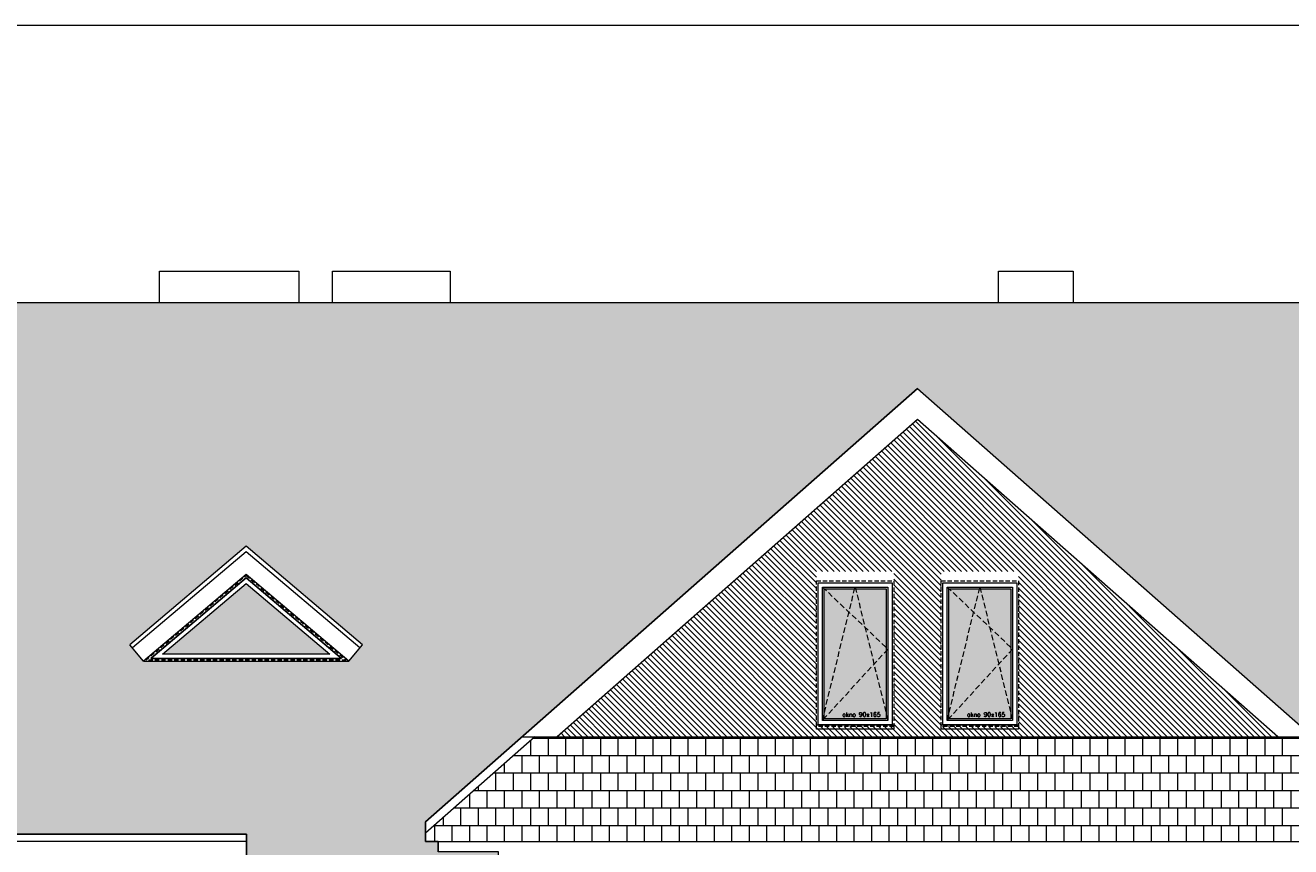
# Model space of a CAD drawing. Header units: millimetres. Extents: x -82287 to 177822, y -399756 to 0.
# Tile 66 of 228: x 77757 to 79227, y -240654 to -239700. Entities that reach past the tile are written whole.
import ezdxf
from ezdxf.enums import TextEntityAlignment as Align

# ---------------------------------------------------------------- set-up
doc = ezdxf.new("R2010")
doc.units = ezdxf.units.MM
doc.header["$MEASUREMENT"] = 0
doc.linetypes.add('SUŁOSZOWA - PB 21 03$0$CACHE', pattern=[9.525, 6.35, -3.175])
doc.linetypes.add('SUŁOSZOWA - PB 21 03$0$CARKOVANA', pattern=[7.5, 5, -2.5])
doc.layers.add('FL_XREF', color=252, linetype='Continuous')
for name, color, linetype, lineweight in [('SUŁOSZOWA - PB 21 03$0$! opisy okien elewacja', 251, 'Continuous', 0), ('SUŁOSZOWA - PB 21 03$0$!! 0_ Istn-okna', 251, 'Continuous', 0), ('SUŁOSZOWA - PB 21 03$0$!! 0_ WIDOK ELEWACJA', 251, 'Continuous', 0), ('SUŁOSZOWA - PB 21 03$0$!! 0_Istn-drzwi', 251, 'Continuous', 0), ('SUŁOSZOWA - PB 21 03$0$!! 0_Opis_pom', 251, 'Continuous', 0), ('SUŁOSZOWA - PB 21 03$0$!! 1_ELEWACJA KOLOR', 251, 'Continuous', 0), ('SUŁOSZOWA - PB 21 03$0$!! 1_Hatch dach', 251, 'Continuous', 0), ('SUŁOSZOWA - PB 21 03$0$!! 1_OPIS POM NOWE', 251, 'Continuous', 0), ('SUŁOSZOWA - PB 21 03$0$!! 2_NOWE OKNA WIDOk - remont', 251, 'Continuous', 0)]:
    doc.layers.add(name, color=color, linetype=linetype, lineweight=lineweight)
doc.styles.add('SUŁOSZOWA - PB 21 03$0$ARIAL', font='tahoma.ttf')
doc.styles.add('SUŁOSZOWA - PB 21 03$0$TXT', font='simplex.shx')
pattern_1 = [(180, (0, 0), (-2e-15, -20.32), []), (270, (0, 0), (10.16, -20.32), [20.32, -20.32])]

# ---------------------------------------------------------------- blocks, each defined once
blk = doc.blocks.new('SUŁOSZOWA - PB 21 03$0$okno 90x180')
at = {"layer": 'SUŁOSZOWA - PB 21 03$0$!! 1_Hatch dach', "true_color": 0x575757}
h = blk.add_hatch(dxfattribs=at)
h.set_pattern_fill('DOTS', color=251)
h.set_pattern_definition([(0, (-9632.3096, -11392.1331), (0.79375, 1.5875), [0, -1.5875])])
h.paths.add_polyline_path([(9, -20), (81, -20), (81, -171), (9, -171)])
at = {"layer": 'SUŁOSZOWA - PB 21 03$0$!! 0_ Istn-okna', "linetype": 'SUŁOSZOWA - PB 21 03$0$CARKOVANA', "lineweight": 5}
blk.add_lwpolyline([(0, -11), (90, -11), (90, -180), (0, -180)], close=True, dxfattribs=at)
at = {"layer": 'SUŁOSZOWA - PB 21 03$0$!! 0_ Istn-okna'}
for points in [[(2, -13), (88, -13), (88, -178), (2, -178)], [(7, -18), (83, -18), (83, -173), (7, -173)], [(9, -20), (81, -20), (81, -171), (9, -171)], [(0, -178), (90, -178), (90, -183), (0, -183)]]:
    blk.add_lwpolyline(points, close=True, dxfattribs=at)
at = {"layer": 'SUŁOSZOWA - PB 21 03$0$!! 1_Hatch dach', "color": 251, "linetype": 'SUŁOSZOWA - PB 21 03$0$CACHE', "true_color": 0x575757}
for points in [[(7, -173), (45, -18), (83, -173)], [(7, -18), (83, -90), (7, -173)]]:
    blk.add_lwpolyline(points, dxfattribs=at)
at = {"insert": (30.1, -163.6), "char_height": 5, "attachment_point": 1, "style": 'SUŁOSZOWA - PB 21 03$0$TXT'}
blk.add_mtext_dynamic_manual_height_columns('okno 90x165', width=52.63, gutter_width=75, heights=[0], dxfattribs=at)
blk = doc.blocks.new('SUŁOSZOWA - PB 21 03$0$OKNO TRÓJKĄTNE')
at = {"layer": 'SUŁOSZOWA - PB 21 03$0$!! 1_Hatch dach', "true_color": 0x575757}
h = blk.add_hatch(dxfattribs=at)
h.set_pattern_fill('DOTS', color=251, angle=360)
h.set_pattern_definition([(0, (0, -1172.6692), (0.79375, 1.5875), [0, -1.5875])])
h.paths.add_polyline_path([(80252.6, -237418.3), (80349.9, -237336), (80447.2, -237418.3)])
at = {"layer": 'SUŁOSZOWA - PB 21 03$0$!! 0_ Istn-okna', "linetype": 'SUŁOSZOWA - PB 21 03$0$CARKOVANA', "lineweight": 5}
blk.add_lwpolyline([(80233.5, -237425.3), (80349.9, -237326.9), (80466.3, -237425.3)], close=True, dxfattribs=at)
at = {"layer": 'SUŁOSZOWA - PB 21 03$0$!! 0_ Istn-okna'}
for points in [[(80238.9, -237423.3), (80349.9, -237329.5), (80460.9, -237423.3)], [(80252.6, -237418.3), (80349.9, -237336), (80447.2, -237418.3)]]:
    blk.add_lwpolyline(points, close=True, dxfattribs=at)
blk = doc.blocks.new('SUŁOSZOWA - PB 21 03')
at = {"layer": 'SUŁOSZOWA - PB 21 03$0$!! 1_ELEWACJA KOLOR'}
h = blk.add_hatch(dxfattribs=at)
h.set_pattern_fill('ANSI31', color=129, scale=1.5, angle=-90)
h.set_pattern_definition([(315, (0, 0), (3.367596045, 3.367596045), [])])
h.paths.add_polyline_path([(78312.44192, -240579.35053), (79150.0779, -240579.35053), (78731.25991, -240210.7907)])
h.paths.add_polyline_path([(78848.75991, -240567.35053), (78758.75991, -240567.35053), (78758.75991, -240387.35053), (78848.75991, -240387.35053)], flags=16)
h.paths.add_polyline_path([(78846.75991, -240565.35053), (78760.75991, -240565.35053), (78760.75991, -240389.35053), (78846.75991, -240389.35053)], flags=0)
h.paths.add_polyline_path([(78841.75991, -240560.35053), (78765.75991, -240560.35053), (78765.75991, -240394.35053), (78841.75991, -240394.35053)], flags=0)
h.paths.add_polyline_path([(78839.75991, -240551.61369), (78841.30208, -240558.35053), (78767.59124, -240558.35053), (78765.75991, -240560.35053), (78767.75991, -240551.61369), (78767.75991, -240396.53474), (78767.59124, -240396.35053), (78803.30208, -240396.35053), (78803.75991, -240394.35053), (78804.21774, -240396.35053), (78839.75991, -240396.35053), (78839.75991, -240475.16632), (78841.75991, -240477.35053), (78839.75991, -240479.53474)], flags=0)
h.paths.add_polyline_path([(78703.75991, -240567.35053), (78613.75991, -240567.35053), (78613.75991, -240387.35053), (78703.75991, -240387.35053)], flags=16)
h.paths.add_polyline_path([(78701.75991, -240565.35053), (78615.75991, -240565.35053), (78615.75991, -240389.35053), (78701.75991, -240389.35053)], flags=0)
h.paths.add_polyline_path([(78696.75991, -240560.35053), (78620.75991, -240560.35053), (78620.75991, -240394.35053), (78696.75991, -240394.35053)], flags=0)
h.paths.add_polyline_path([(78694.75991, -240551.61369), (78696.30208, -240558.35053), (78622.59124, -240558.35053), (78620.75991, -240560.35053), (78622.75991, -240551.61369), (78622.75991, -240396.53474), (78622.59124, -240396.35053), (78658.30208, -240396.35053), (78658.75991, -240394.35053), (78659.21774, -240396.35053), (78694.75991, -240396.35053), (78694.75991, -240475.16632), (78696.75991, -240477.35053), (78694.75991, -240479.53474)], flags=0)
h.paths.add_polyline_path([(78787.58766, -240557.1909), (78837.70671, -240557.1909), (78837.70671, -240549.6909), (78787.58766, -240549.6909)], flags=8)
h.paths.add_polyline_path([(78642.58766, -240557.1909), (78692.70671, -240557.1909), (78692.70671, -240549.6909), (78642.58766, -240549.6909)], flags=8)
at = {"layer": 'SUŁOSZOWA - PB 21 03$0$!! 1_Hatch dach', "true_color": 0x990000}
h = blk.add_hatch(dxfattribs=at)
h.set_pattern_fill('AR-B88', color=14, scale=0.1, angle=180)
h.set_pattern_definition(pattern_1)
h.paths.add_polyline_path([(79303.25991, -240678.10128), (79303.25991, -240692.3069), (82067.25991, -240692.3069), (82067.25991, -240075.35053), (75781.25991, -240075.35053), (75781.25991, -240692.3069), (77951.25991, -240692.3069), (77951.25991, -240956.71813), (78244.25991, -240956.71813), (78244.25991, -240712.9393), (78174.25991, -240712.9393), (78174.25991, -240700.9507), (78159.25991, -240700.9507), (78159.25991, -240678.10128), (78731.25991, -240174.74128)])
h.paths.add_polyline_path([(79511.5687, -240357.88689), (79646.87991, -240472.3322), (79630.73536, -240491.42025), (79392.40203, -240491.42025), (79376.25749, -240472.3322)], flags=16)
h.paths.add_polyline_path([(79511.5687, -240390.62989), (79630.73536, -240491.42025), (79392.40203, -240491.42025)], flags=0)
h.paths.add_polyline_path([(79511.5687, -240394.55905), (79622.54287, -240488.42025), (79400.59453, -240488.42025)], flags=0)
h.paths.add_polyline_path([(79795.42415, -240472.3322), (79930.73536, -240357.88689), (80066.04658, -240472.3322), (80049.90203, -240491.42025), (79811.5687, -240491.42025)], flags=16)
h.paths.add_polyline_path([(79811.5687, -240491.42025), (79930.73536, -240390.62989), (80049.90203, -240491.42025)], flags=0)
h.paths.add_polyline_path([(79819.7612, -240488.42025), (79930.73536, -240394.55905), (80041.70953, -240488.42025)], flags=0)
h.paths.add_polyline_path([(80214.59082, -240472.3322), (80349.90203, -240357.88689), (80485.21324, -240472.3322), (80469.0687, -240491.42025), (80230.73536, -240491.42025)], flags=16)
h.paths.add_polyline_path([(80230.73536, -240491.42025), (80349.90203, -240390.62989), (80469.0687, -240491.42025)], flags=0)
h.paths.add_polyline_path([(80238.92786, -240488.42025), (80349.90203, -240394.55905), (80460.8762, -240488.42025)], flags=0)
h.paths.add_polyline_path([(78086.26233, -240472.3322), (78070.11779, -240491.42025), (77831.78445, -240491.42025), (77815.63991, -240472.3322), (77950.95112, -240357.88689)], flags=16)
h.paths.add_polyline_path([(78070.11779, -240491.42025), (77831.78445, -240491.42025), (77950.95112, -240390.62989)], flags=0)
h.paths.add_polyline_path([(78061.92529, -240488.42025), (77839.97695, -240488.42025), (77950.95112, -240394.55905)], flags=0)
h.paths.add_polyline_path([(80790.64743, -240472.3322), (80925.95864, -240357.88689), (81061.26985, -240472.3322), (81045.1253, -240491.42025), (81035.1253, -240491.42025), (81035.1253, -240630.79109), (80816.79197, -240630.79109), (80816.79197, -240491.42025), (80806.79197, -240491.42025)], flags=16)
h.paths.add_polyline_path([(80840.95864, -240501.79109), (81010.95864, -240501.79109), (81010.95864, -240620.79109), (80840.95864, -240620.79109)], flags=0)
h.paths.add_polyline_path([(80847.95864, -240508.79109), (80923.45864, -240508.79109), (80923.45864, -240613.79109), (80847.95864, -240613.79109)], flags=0)
h.paths.add_polyline_path([(80849.95864, -240510.25065), (80850.69918, -240510.79109), (80884.98959, -240510.79109), (80885.70864, -240508.79109), (80886.42769, -240510.79109), (80921.26817, -240510.79109), (80921.26817, -240607.69839), (80922.73959, -240611.79109), (80850.80561, -240611.79109), (80847.95864, -240613.79109), (80849.95864, -240608.22818)], flags=0)
h.paths.add_polyline_path([(77667.09567, -240472.3322), (77650.95112, -240491.42025), (77412.61779, -240491.42025), (77396.47324, -240472.3322), (77531.78445, -240357.88689)], flags=16)
h.paths.add_polyline_path([(80928.45864, -240508.79109), (81003.95864, -240508.79109), (81003.95864, -240613.79109), (80928.45864, -240613.79109)], flags=0)
h.paths.add_polyline_path([(80930.64911, -240510.79109), (80965.48959, -240510.79109), (80966.20864, -240508.79109), (80966.92769, -240510.79109), (81001.21809, -240510.79109), (81001.95864, -240510.25065), (81001.95864, -240608.22818), (81003.95864, -240613.79109), (81001.11167, -240611.79109), (80929.17769, -240611.79109), (80930.64911, -240607.69839)], flags=0)
h.paths.add_polyline_path([(77650.95112, -240491.42025), (77412.61779, -240491.42025), (77531.78445, -240390.62989)], flags=0)
h.paths.add_polyline_path([(77642.75862, -240488.42025), (77420.81029, -240488.42025), (77531.78445, -240394.55905)], flags=0)
h.paths.add_polyline_path([(81090.64743, -240472.3322), (81225.95864, -240357.88689), (81361.26985, -240472.3322), (81345.1253, -240491.42025), (81335.1253, -240491.42025), (81335.1253, -240630.79109), (81116.79197, -240630.79109), (81116.79197, -240491.42025), (81106.79197, -240491.42025)], flags=16)
h.paths.add_polyline_path([(81140.95864, -240501.79109), (81310.95864, -240501.79109), (81310.95864, -240620.79109), (81140.95864, -240620.79109)], flags=0)
h.paths.add_polyline_path([(81147.95864, -240508.79109), (81223.45864, -240508.79109), (81223.45864, -240613.79109), (81147.95864, -240613.79109)], flags=0)
h.paths.add_polyline_path([(81149.95864, -240510.25065), (81150.69918, -240510.79109), (81184.98959, -240510.79109), (81185.70864, -240508.79109), (81186.42769, -240510.79109), (81221.26817, -240510.79109), (81221.26817, -240607.69839), (81222.73959, -240611.79109), (81150.80561, -240611.79109), (81147.95864, -240613.79109), (81149.95864, -240608.22818)], flags=0)
h.paths.add_polyline_path([(81228.45864, -240508.79109), (81303.95864, -240508.79109), (81303.95864, -240613.79109), (81228.45864, -240613.79109)], flags=0)
h.paths.add_polyline_path([(81230.64911, -240510.79109), (81265.48959, -240510.79109), (81266.20864, -240508.79109), (81266.92769, -240510.79109), (81301.21809, -240510.79109), (81301.95864, -240510.25065), (81301.95864, -240608.22818), (81303.95864, -240613.79109), (81301.11167, -240611.79109), (81229.17769, -240611.79109), (81230.64911, -240607.69839)], flags=0)
h.paths.add_polyline_path([(77247.929, -240472.3322), (77231.78445, -240491.42025), (76993.45112, -240491.42025), (76977.30658, -240472.3322), (77112.61779, -240357.88689)], flags=16)
h.paths.add_polyline_path([(77231.78445, -240491.42025), (76993.45112, -240491.42025), (77112.61779, -240390.62989)], flags=0)
h.paths.add_polyline_path([(77223.59196, -240488.42025), (77001.64362, -240488.42025), (77112.61779, -240394.55905)], flags=0)
h.paths.add_polyline_path([(81390.64743, -240472.3322), (81525.95864, -240357.88689), (81661.26985, -240472.3322), (81645.1253, -240491.42025), (81635.1253, -240491.42025), (81635.1253, -240630.79109), (81416.79197, -240630.79109), (81416.79197, -240491.42025), (81406.79197, -240491.42025)], flags=16)
h.paths.add_polyline_path([(81440.95864, -240501.79109), (81610.95864, -240501.79109), (81610.95864, -240620.79109), (81440.95864, -240620.79109)], flags=0)
h.paths.add_polyline_path([(81447.95864, -240508.79109), (81523.45864, -240508.79109), (81523.45864, -240613.79109), (81447.95864, -240613.79109)], flags=0)
h.paths.add_polyline_path([(81449.95864, -240510.25065), (81450.69918, -240510.79109), (81484.98959, -240510.79109), (81485.70864, -240508.79109), (81486.42769, -240510.79109), (81521.26817, -240510.79109), (81521.26817, -240607.69839), (81522.73959, -240611.79109), (81450.80561, -240611.79109), (81447.95864, -240613.79109), (81449.95864, -240608.22818)], flags=0)
h.paths.add_polyline_path([(81528.45864, -240508.79109), (81603.95864, -240508.79109), (81603.95864, -240613.79109), (81528.45864, -240613.79109)], flags=0)
h.paths.add_polyline_path([(81530.64911, -240510.79109), (81565.48959, -240510.79109), (81566.20864, -240508.79109), (81566.92769, -240510.79109), (81601.21809, -240510.79109), (81601.95864, -240510.25065), (81601.95864, -240608.22818), (81603.95864, -240613.79109), (81601.11167, -240611.79109), (81529.17769, -240611.79109), (81530.64911, -240607.69839)], flags=0)
h.paths.add_polyline_path([(81699.9487, -240472.3322), (81835.25991, -240357.88689), (81970.57112, -240472.3322), (81954.42658, -240491.42025), (81944.42658, -240491.42025), (81944.42658, -240630.79109), (81726.09324, -240630.79109), (81726.09324, -240491.42025), (81716.09324, -240491.42025)], flags=16)
h.paths.add_polyline_path([(81750.25991, -240501.79109), (81920.25991, -240501.79109), (81920.25991, -240620.79109), (81750.25991, -240620.79109)], flags=0)
h.paths.add_polyline_path([(81757.25991, -240508.79109), (81832.75991, -240508.79109), (81832.75991, -240613.79109), (81757.25991, -240613.79109)], flags=0)
h.paths.add_polyline_path([(81759.25991, -240510.25065), (81760.00045, -240510.79109), (81794.29086, -240510.79109), (81795.00991, -240508.79109), (81795.72896, -240510.79109), (81830.56944, -240510.79109), (81830.56944, -240607.69839), (81832.04086, -240611.79109), (81760.10688, -240611.79109), (81757.25991, -240613.79109), (81759.25991, -240608.22818)], flags=0)
h.paths.add_polyline_path([(81837.75991, -240508.79109), (81913.25991, -240508.79109), (81913.25991, -240613.79109), (81837.75991, -240613.79109)], flags=0)
h.paths.add_polyline_path([(81839.95038, -240510.79109), (81874.79086, -240510.79109), (81875.50991, -240508.79109), (81876.22896, -240510.79109), (81910.51937, -240510.79109), (81911.25991, -240510.25065), (81911.25991, -240608.22818), (81913.25991, -240613.79109), (81910.41294, -240611.79109), (81838.47896, -240611.79109), (81839.95038, -240607.69839)], flags=0)
h.paths.add_polyline_path([(81829.08766, -240610.63146), (81881.11147, -240610.63146), (81881.11147, -240603.13146), (81829.08766, -240603.13146)], flags=8)
h.paths.add_polyline_path([(81519.78639, -240610.63146), (81571.8102, -240610.63146), (81571.8102, -240603.13146), (81519.78639, -240603.13146)], flags=8)
h.paths.add_polyline_path([(81219.78639, -240610.63146), (81271.8102, -240610.63146), (81271.8102, -240603.13146), (81219.78639, -240603.13146)], flags=8)
h.paths.add_polyline_path([(80919.78639, -240610.63146), (80971.8102, -240610.63146), (80971.8102, -240603.13146), (80919.78639, -240603.13146)], flags=8)
h = blk.add_hatch(dxfattribs=at)
h.set_pattern_fill('AR-B88', color=14, scale=0.1, angle=180)
h.set_pattern_definition(pattern_1)
h.paths.add_polyline_path([(78159.25991, -240691.42194), (78159.25991, -240700.9507), (78174.25991, -240700.9507), (79303.25991, -240700.9507), (79303.25991, -240678.10128), (79191.04315, -240579.35053), (78286.61378, -240579.35053)])
at = {"layer": 'SUŁOSZOWA - PB 21 03$0$! opisy okien elewacja'}
for points in [[(82687.95751, -241830.32956), (75348.20682, -241830.32956), (75348.20682, -239752.90582), (82687.95751, -239752.90582)], [(82067.25991, -240075.35053), (75781.25991, -240075.35053), (75781.25991, -240692.3069), (77951.25991, -240692.3069), (77951.25991, -240956.71813), (78244.25991, -240956.71813), (78244.25991, -240712.9393), (78174.25991, -240712.9393), (78174.25991, -240700.9507), (78159.25991, -240700.9507), (78159.25991, -240678.10128), (78731.25991, -240174.74128), (79303.25991, -240678.10128), (79303.25991, -240692.3069), (82067.25991, -240692.3069)]]:
    blk.add_lwpolyline(points, close=True, dxfattribs=at)
blk.add_lwpolyline([(77831.78445, -240491.42025), (78070.11779, -240491.42025)], dxfattribs=at)
at = {"layer": 'SUŁOSZOWA - PB 21 03$0$!! 0_ WIDOK ELEWACJA'}
for p, q in [((77950.95112, -240357.88689), (77815.63991, -240472.3322)), ((78086.26233, -240472.3322), (77950.95112, -240357.88689)), ((77950.95112, -240364.43549), (77818.86882, -240476.14981)), ((78083.03342, -240476.14981), (77950.95112, -240364.43549)), ((77950.95112, -240390.62989), (77831.78445, -240491.42025)), ((78070.11779, -240491.42025), (77950.95112, -240390.62989))]:
    blk.add_line(p, q, dxfattribs=at)
for points in [[(77850.25991, -240038.35053), (78012.25991, -240038.35053), (78012.25991, -240075.35053), (77850.25991, -240075.35053)], [(78051.25991, -240038.35053), (78188.25991, -240038.35053), (78188.25991, -240075.35053), (78051.25991, -240075.35053)], [(78825.25991, -240038.35053), (78912.25991, -240038.35053), (78912.25991, -240075.35053), (78825.25991, -240075.35053)], [(77950.95112, -240390.62989), (77831.78445, -240491.42025), (78070.11779, -240491.42025)], [(77950.95112, -240394.55905), (77839.97695, -240488.42025), (78061.92529, -240488.42025)]]:
    blk.add_lwpolyline(points, close=True, dxfattribs=at)
for points in [[(82077.25991, -240075.35053), (75771.25991, -240075.35053)], [(78731.25991, -240174.74128), (78159.25991, -240678.10128)], [(78731.25991, -240174.74128), (79303.25991, -240678.10128)], [(79150.0779, -240579.35053), (78731.25991, -240210.7907), (78312.44192, -240579.35053)], [(78286.61378, -240579.35053), (78159.25991, -240691.42194)], [(78271.47667, -240579.35053), (79191.04315, -240579.35053)], [(78159.25991, -240678.10128), (78159.25991, -240700.9507), (78174.25991, -240700.9507)], [(77951.25991, -240692.3069), (75771.25991, -240692.3069)], [(77951.25991, -240700.9507), (75771.25991, -240700.9507)], [(77951.25991, -240977.35053), (77951.25991, -240692.3069)], [(78174.25991, -240700.9507), (78174.25991, -240712.9393)], [(78174.25991, -240700.9507), (79303.25991, -240700.9507)]]:
    blk.add_lwpolyline(points, dxfattribs=at)
at = {"layer": 'SUŁOSZOWA - PB 21 03$0$!! 0_Istn-drzwi'}
for points in [[(77831.78445, -240491.42025), (77815.63991, -240472.3322)], [(78070.11779, -240491.42025), (78086.26233, -240472.3322)]]:
    blk.add_lwpolyline(points, dxfattribs=at)
at = {"layer": 'SUŁOSZOWA - PB 21 03$0$!! 0_ Istn-okna'}
blk.add_blockref('SUŁOSZOWA - PB 21 03$0$OKNO TRÓJKĄTNE', (-2398.95091, -3065.08478), dxfattribs=at)
at = {"layer": 'SUŁOSZOWA - PB 21 03$0$!! 2_NOWE OKNA WIDOk - remont'}
for p in [(78613.75991, -240387.35053), (78758.75991, -240387.35053)]:
    blk.add_blockref('SUŁOSZOWA - PB 21 03$0$okno 90x180', p, dxfattribs=at)
at = {"layer": 'SUŁOSZOWA - PB 21 03$0$!! 0_Opis_pom', "ltscale": 0.7, "style": 'SUŁOSZOWA - PB 21 03$0$ARIAL'}
for tag, p in [('B0,19', (52679.2094, -194257.55204)), ('B2,14', (73874.0461, -194402.0887)), ('B2,12', (73342.49259, -194413.89249)), ('B1,21', (60405.50261, -194427.18207)), ('A1,16', (59129.54925, -194448.08429)), ('B1/17', (59524.53699, -194450.37428)), ('B1,19', (59914.81903, -194448.15658)), ('B2,11', (73069.01144, -194438.89383)), ('B2,16', (75195.07765, -194441.83446)), ('B0,15', (51514.15008, -194461.8073)), ('A1,1', (58808.06672, -194460.94161)), ('1,22', (60947.33929, -194456.1144)), ('1,23', (61575.22173, -194450.37428)), ('B0,18', (52071.43815, -194478.40179)), ('B1,18', (59715.51745, -194473.87108)), ('B2,17', (75506.7465, -194471.3759)), ('B2,19.1', (76701.67035, -194466.03695)), ('B3,7', (87459.81312, -194465.07097)), ('B3,3', (88235.73906, -194465.79732)), ('B3,8', (90006.66539, -194478.47972)), ('B1,20', (60198.53687, -194490.17374)), ('B2,10', (72728.63362, -194489.37283)), ('B2,15', (74566.38885, -194487.81114)), ('B3,6', (86826.65132, -194483.15512)), ('A0,6', (49094.40602, -194505.72387)), ('A2,5', (72452.45009, -194505.90583)), ('B2,13', (73649.91716, -194500.01242)), ('A0,4', (49692.81919, -194517.93289)), ('B0,22', (54187.56644, -194519.04308)), ('A1,6', (58565.96262, -194514.50753)), ('B1,1', (61908.24378, -194515.48656)), ('A0,5', (49399.71914, -194533.19455)), ('A0,3', (49906.53818, -194524.03766)), ('B0,20', (53125.45224, -194527.8835)), ('B0,21', (53847.26622, -194535.08002)), ('B1,3', (62229.35503, -194604.49851)), ('B2,18', (75922.43604, -194612.23635)), ('B2,19', (77152.69039, -194617.53776)), ('A3,4', (85509.27934, -194642.47136)), ('B0,24B', (54824.42896, -194684.26784)), ('B1,4', (63476.45184, -194691.11207)), ('B0,13', (50367.63944, -194706.5583)), ('B0,16', (51457.40872, -194704.43091)), ('B0,17', (51897.58569, -194706.77195)), ('A2,4', (71695.75649, -194707.44268)), ('A1,5', (58149.22649, -194724.80163)), ('B0,23', (54542.05776, -194742.93939)), ('A2.1', (72371.45884, -194731.56251)), ('A1,2', (58744.42262, -194746.622)), ('B1,2D', (60756.29674, -194750.92727)), ('A1,15', (59129.54925, -194780.73348)), ('A3.1', (86079.08704, -194786.62422)), ('B0,14', (50962.60809, -194789.06568)), ('B1,4', (63483.03852, -194791.04365)), ('A0,2', (49295.91259, -194810.95246)), ('B0,7', (52851.95551, -194845.56115)), ('B1,2B', (62374.83512, -194841.86715)), ('B2.7', (74548.27897, -194836.12781)), ('B3,2', (89035.72921, -194837.99287)), ('B1,2A', (61803.35407, -194869.27513)), ('B0,8', (51561.38742, -194890.27848)), ('A3.2', (86016.50296, -195004.88875)), ('A1,3', (58810.05243, -195008.83917)), ('A0,1', (49914.27925, -195025.82804)), ('A0,10', (49695.87246, -195042.9259)), ('B0,17', (51225.06492, -195049.74007)), ('B0,6', (52110.41055, -195069.39267)), ('B1,8', (61403.63433, -195071.25189)), ('A2.2', (72371.45884, -195070.78713)), ('B2.2', (74976.1855, -195068.47988)), ('A0,7', (49042.50308, -195082.6056)), ('B3,11', (88623.94853, -195099.23575)), ('B3,4', (87612.56208, -195132.78192)), ('B3,5', (86839.47632, -195174.05241)), ('B0,12', (50313.60595, -195207.52936)), ('B0,11', (50726.178, -195219.06638)), ('B3,10', (89778.42161, -195220.68871)), ('B1,6', (63686.26823, -195231.3997)), ('B0,24A', (54359.17011, -195245.97867)), ('A1,4', (58093.66276, -195250.96213)), ('A0,11', (49643.96951, -195271.84772)), ('B0,10', (51476.34179, -195259.44699)), ('B3,9', (90479.74099, -195260.18621)), ('B1,14', (59332.54805, -195280.73534)), ('A0,8', (49042.50308, -195293.21363)), ('B0,9', (51798.4912, -195291.17482)), ('B2,21', (75970.16114, -195290.81005)), ('B1,13', (60186.62513, -195314.46953)), ('B1,5', (63419.22943, -195317.21026)), ('B2,9', (73175.51251, -195317.21162)), ('B0,3', (52068.59538, -195319.60465)), ('B1,10', (60892.94126, -195319.45825)), ('A2.3', (71832.37045, -195318.78232)), ('B2,4', (74493.5947, -195318.7733)), ('B2,3', (74674.2815, -195319.28036)), ('A3,3', (85569.83931, -195318.78232)), ('B3,1', (88723.65615, -195329.98594)), ('B1,9', (61058.12383, -195344.48743)), ('B2,8', (73894.209, -195338.18956)), ('B2,20', (77211.021, -195343.82367)), ('B0,2', (52227.2348, -195357.98297)), ('B2.1', (75304.74121, -195348.36327)), ('B1,2C', (61827.40698, -195369.02625)), ('B1,7', (62134.52151, -195372.05069)), ('B0,1', (53061.17304, -195403.85659)), ('A0,9', (49001.50444, -195413.15723)), ('A0,12', (49689.76592, -195485.50737)), ('B0,4', (52224.78303, -195500.96352)), ('B2,5', (74686.48999, -195507.24036)), ('B1,11', (61050.00078, -195512.89565)), ('B1,12', (60864.00751, -195544.00738)), ('B2,6', (74499.29165, -195549.55175)), ('B0,5', (52066.14362, -195556.83806)), ('C2,2', (74812.78942, -195865.8959)), ('C1,3', (61091.58871, -195973.27844)), ('C0,2A', (52278.30875, -196050.48297)), ('C0,1', (52808.36775, -196132.34208)), ('C1,2', (61690.27405, -196439.72387)), ('C1,1', (62060.59754, -196465.28533)), ('C3,1', (88979.71614, -196545.67785)), ('C0,2B', (53028.88223, -196668.8019)), ('C1,4', (61008.68123, -196686.32122)), ('C2,1', (75334.65984, -196786.2197)), ('C2,3', (74834.65119, -196933.26657)), ('C1,5', (61062.7252, -196991.42453)), ('C1,10', (62127.38542, -196998.81344)), ('C1,9', (62147.33751, -197289.53424)), ('C1,6', (61131.41824, -197329.69535)), ('C0,3', (52181.98562, -197341.92176)), ('C0,4', (52345.96562, -197596.60561)), ('D1,1', (73931.12245, -197584.03121)), ('D0,18', (60296.49264, -197617.95269)), ('C2,4', (75243.70451, -197663.89)), ('D0,7', (59141.53804, -197722.84718)), ('D0,17', (60701.16801, -197741.44864)), ('C1,7', (61222.2575, -197737.18052)), ('D1,4', (73157.19908, -197744.29721)), ('D0,3', (59562.25866, -197751.14316)), ('D1,6', (72757.78643, -197751.22612)), ('D0,6', (58741.71849, -197802.61699)), ('D0,10', (58357.73602, -197820.93991)), ('D,09', (59195.67196, -197881.51243)), ('C0,5', (52269.72696, -197902.4362)), ('C0,6', (52872.93793, -197917.07354)), ('D0,2', (59943.06082, -197917.06725)), ('D0,16', (60721.3534, -197935.2949)), ('D1,3', (73475.28953, -197924.29875)), ('D0,8', (59058.9008, -197963.64925)), ('D0,5', (59448.52586, -197969.8061)), ('C2,5', (74555.08284, -197988.7886)), ('D1,5', (73291.61607, -197999.29956)), ('D0,4', (59655.02693, -198042.2589)), ('D0,15', (60692.12223, -198127.4643)), ('D0,1', (59931.33074, -198173.12806)), ('D1,2', (73578.07819, -198172.30068)), ('D0,11', (58161.27105, -198211.45823)), ('D0,12', (58250.99458, -198537.17631)), ('D0,13', (58250.99458, -198764.99605)), ('D1,7', (71854.87376, -198786.88467)), ('D0,14', (59130.08589, -198795.3373)), ('D1,8', (71715.35366, -199212.44512))]:
    blk.add_attdef(tag, text='', height=11.968, dxfattribs=at).set_placement(p, align=Align.MIDDLE_CENTER)
at = {"layer": 'SUŁOSZOWA - PB 21 03$0$!! 1_OPIS POM NOWE', "style": 'SUŁOSZOWA - PB 21 03$0$ARIAL'}
for tag, p in [('C1.7A', (61271.6179, -197538.30303)), ('C2.5B', (74970.66097, -197546.70728)), ('C2,5C', (74903.71123, -197659.13664)), ('C2.4', (75374.07862, -197726.11453)), ('D1,2B', (74322.25834, -197791.43247)), ('C1.7C', (61260.26049, -197811.38428)), ('C1.8B', (61588.27341, -197817.62151)), ('C1.8A', (61884.42005, -197818.94854)), ('C1.7B', (61322.12354, -197933.89849)), ('C2,5A', (74943.41937, -197993.49482)), ('E1.2', (62164.78326, -198139.98688)), ('E1.5E', (62692.10372, -198153.27854)), ('D1,2C', (73419.9359, -198156.57844)), ('E2.9', (75361.45041, -198161.88904)), ('E2.7', (76022.45692, -198162.26272)), ('E3.1', (88990.58975, -198158.87886)), ('E1.5D', (62993.60773, -198185.416)), ('D1,2A', (74280.17915, -198172.30068)), ('E1.1', (61330.46191, -198191.9806)), ('E1.5C', (63016.9343, -198246.3437)), ('E1.5B', (63264.15117, -198307.8661)), ('E3.2', (88781.41347, -198385.24275)), ('E1.6', (61022.6264, -198421.00827)), ('E2.2', (74782.75417, -198427.85813)), ('E2.8', (75757.29014, -198437.09188)), ('E2.6', (76531.8031, -198444.40756)), ('E3.4', (89392.22607, -198450.03942)), ('E1.5A', (63049.47589, -198456.39852)), ('E1.5F', (62736.15118, -198589.14592)), ('E1.5G', (62892.39981, -198586.12622)), ('E1,4', (61888.25021, -198652.6996)), ('E2.1', (75803.99631, -198697.05773)), ('E1.5L', (63297.7633, -198733.65678)), ('E1.3', (61058.5992, -198806.28147)), ('E1.5H', (62893.53005, -198830.01758)), ('E2,3', (74778.52304, -198843.9541)), ('E3.3', (89150.95684, -198867.32581)), ('E1.5K', (63266.15427, -198904.67789)), ('E1.5I', (62723.74907, -199005.87002)), ('E2.4', (75135.87669, -199083.20857)), ('E2.5', (76615.04061, -199164.91143)), ('E1.5J', (63204.25187, -199215.697))]:
    blk.add_attdef(tag, text='', height=11.968, dxfattribs=at).set_placement(p, align=Align.MIDDLE_CENTER)

msp = doc.modelspace()

# ---------------------------------------------------------------- block references
at = {"layer": 'FL_XREF'}
msp.add_blockref('SUŁOSZOWA - PB 21 03', (62.3, 52.9), dxfattribs=at)

doc.saveas('drawing.dxf')
